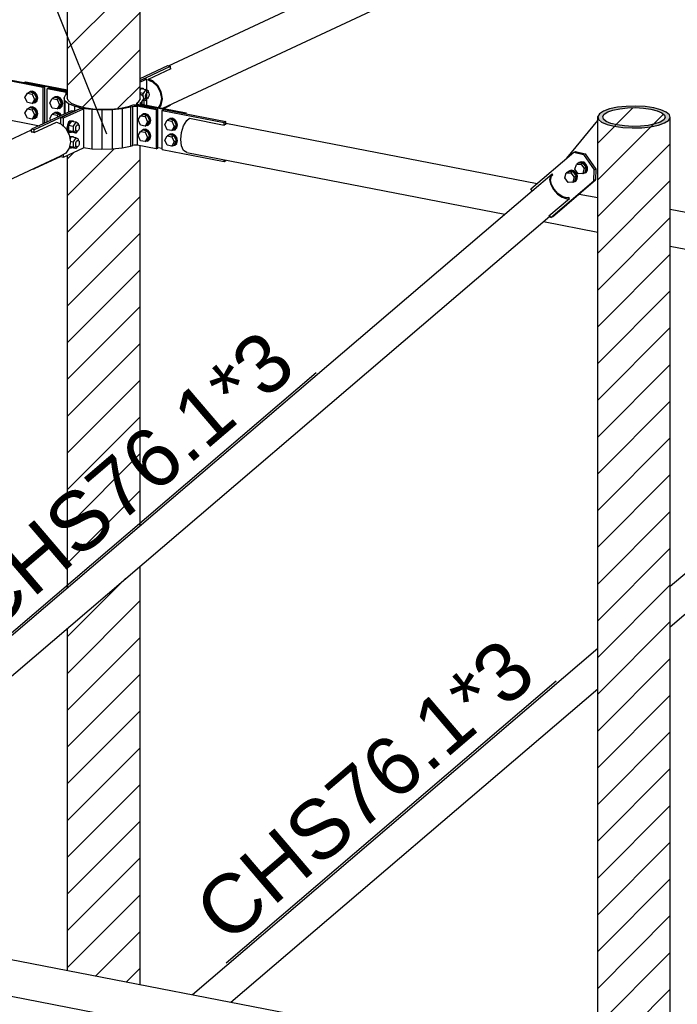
# Model space of a CAD drawing. Header units: millimetres. Extents: x 0 to 142951, y 0 to 27942.
# Tile 12 of 70: x 37636 to 39243, y 4795 to 7201. Entities that reach past the tile are written whole.
import ezdxf

# ---------------------------------------------------------------- set-up
doc = ezdxf.new("R2010")
doc.units = ezdxf.units.MM
doc.styles.add('Arial', font='ARIAL.TTF', dxfattribs={"height": 0.2})

# ---------------------------------------------------------------- blocks, each defined once
blk = doc.blocks.new('Part-65704 - 51816')
at = {"color": 7}
for p, q in [((38914.4, 4562.5), (34798.6, 5358.6)), ((37024.6, 5018.5), (38837.3, 4667.9))]:
    blk.add_line(p, q, dxfattribs=at)
blk = doc.blocks.new('Part-64530 - 51816')
at = {"color": 7}
for p, q in [((38887.5, 6781.6), (38937.5, 6824.4)), ((38933.4, 6820.4), (38931.4, 6810.6)), ((38931.4, 6810.6), (38934, 6798.5)), ((38937.5, 6824.4), (38933.4, 6820.4)), ((38933.8, 6809.4), (38935.6, 6818.5)), ((38936.2, 6798.3), (38933.8, 6809.4)), ((38935.6, 6818.5), (38939.2, 6822)), ((38939.2, 6822), (38937.5, 6824.4)), ((38934, 6798.5), (38940.8, 6786)), ((38942.4, 6786.7), (38936.2, 6798.3)), ((38940.8, 6786), (38950.6, 6774.9)), ((38951.5, 6776.5), (38942.4, 6786.7)), ((37031.4, 5196.7), (38888.4, 6782.7)), ((38887.5, 6781.6), (38888.5, 6782.6)), ((38929.7, 6721.5), (38979.8, 6764.3)), ((38950.6, 6774.9), (38962.1, 6767)), ((38962.1, 6769.2), (38951.5, 6776.5)), ((38972.6, 6765.9), (38962.1, 6769.2)), ((38962.1, 6767), (38973.5, 6763.4)), ((38978.1, 6766.7), (38972.6, 6765.9)), ((38973.5, 6763.4), (38979.8, 6764.3)), ((38979.8, 6764.3), (38978.1, 6766.7)), ((37074.9, 5134.9), (38931.8, 6721)), ((38929.7, 6721.5), (38931.3, 6721.8)), ((37029.3, 5194.6), (37031.4, 5196.7)), ((36979.2, 5151.8), (37029.3, 5194.6)), ((36975.2, 5147.9), (36979.2, 5151.8)), ((36973.2, 5138.1), (36975.2, 5147.9)), ((36975.8, 5126), (36973.2, 5138.1)), ((36982.5, 5113.4), (36975.8, 5126)), ((37021.5, 5091.7), (37071.6, 5134.5)), ((37071.6, 5134.5), (37074.9, 5134.9)), ((36992.4, 5102.4), (36982.5, 5113.4)), ((37003.9, 5094.4), (36992.4, 5102.4)), ((37015.3, 5090.9), (37003.9, 5094.4)), ((37021.5, 5091.7), (37015.3, 5090.9))]:
    blk.add_line(p, q, dxfattribs=at)
blk = doc.blocks.new('Part-65722 - 51816')
at = {"color": 7}
for p, q in [((35986.8, 6147), (37665.2, 6931.7)), ((37671.8, 6925.2), (37726.4, 6950.7)), ((37726.4, 6950.7), (37736.9, 6946.3)), ((37736.9, 6946.3), (37749, 6934.8)), ((37749, 6934.8), (37757.2, 6919.4)), ((37664.2, 6926.6), (37665.2, 6927.1)), ((37664.2, 6926.6), (37668, 6926.8)), ((37668, 6926.8), (37671.8, 6925.2)), ((37757.2, 6919.4), (37760, 6902.7)), ((37757.2, 6887), (37749, 6874.8)), ((37760, 6902.7), (37757.2, 6887)), ((36043.7, 6076.4), (37736.9, 6868)), ((37749, 6874.8), (37736.9, 6868)), ((34754.4, 5570.9), (35916.8, 6114.3)), ((34740.4, 5467.1), (35973.7, 6043.7)), ((34705.5, 5538.4), (34760.1, 5564)), ((34759.2, 5564.4), (34760.1, 5564)), ((34705.5, 5535.6), (34705.5, 5538.4)), ((34716, 5534), (34705.5, 5538.4)), ((34705.5, 5535.6), (34715.1, 5531.6)), ((34728.1, 5522.5), (34716, 5534)), ((34715.1, 5531.6), (34726.4, 5520.8)), ((34726.4, 5520.8), (34733.9, 5506.5)), ((34736.2, 5507.2), (34728.1, 5522.5)), ((34733.9, 5506.5), (34736.6, 5490.9)), ((34736.6, 5490.9), (34733.9, 5476.3)), ((34739.1, 5490.4), (34736.2, 5507.2)), ((34736.2, 5474.7), (34739.1, 5490.4)), ((34729.1, 5469.3), (34729.3, 5469.4)), ((34733.9, 5476.3), (34729.2, 5469.2)), ((34732.2, 5468.7), (34736.2, 5474.7))]:
    blk.add_line(p, q, dxfattribs=at)
blk = doc.blocks.new('Part-65741 - 51816')
at = {"color": 7}
for p, q in [((38036.6, 6941.5), (38044.4, 6954.4)), ((38044.4, 6954.4), (38051.2, 6959.9)), ((38051.2, 6959.9), (38136.1, 6943.5)), ((38031.4, 6925.3), (38036.6, 6941.5)), ((38136.1, 6943.5), (38138.6, 6945.5)), ((38138.6, 6945.5), (38141, 6945.7)), ((38139.9, 6948.1), (38901.1, 6800.8)), ((38139.9, 6946), (38141, 6945.7)), ((38029.6, 6908.3), (38031.4, 6925.3)), ((38031.4, 6892.9), (38029.6, 6908.3)), ((38036.6, 6881.6), (38031.4, 6892.9)), ((38044.4, 6876), (38036.6, 6881.6)), ((38044.4, 6876), (38821.7, 6725.7)), ((39226.4, 6737.9), (39952.6, 6597.4)), ((38916, 6707.5), (39048.8, 6681.8)), ((39226.4, 6647.4), (42160.2, 6079.9))]:
    blk.add_line(p, q, dxfattribs=at)
blk = doc.blocks.new('Part-65745 - 51816')
at = {"color": 7}
for p, q in [((37703.4, 7032.1), (37707.7, 7034.1)), ((37749.6, 7023.1), (37703.4, 7032.1)), ((37703.4, 6950.8), (37703.4, 7032.1)), ((37707.7, 7034.1), (37753, 7025.3)), ((37744.5, 7010.3), (37749, 7017.8)), ((37746.6, 7002.7), (37744.5, 7010.3)), ((37744.5, 7010.3), (37744.5, 6970)), ((37755.2, 6995.5), (37746.6, 7002.7)), ((37746.6, 7002.7), (37746.6, 6971)), ((37749, 7017.8), (37752.5, 7020.1)), ((37749.6, 7018.2), (37749.6, 7023.1)), ((37749.6, 7023.1), (37752.3, 7022.3)), ((37752.3, 7022.3), (37753, 7021.5)), ((37752.5, 7020.1), (37753, 7020.8)), ((37752.5, 7010.2), (37753, 7011)), ((37754.4, 7003.2), (37752.5, 7010.2)), ((37754.4, 7003.2), (37762.3, 6996.6)), ((37769.7, 6989.2), (37755.2, 6995.5)), ((37755.2, 6995.5), (37755.2, 6975)), ((37762.3, 6996.6), (37775.6, 6990.8)), ((37789.1, 6984.2), (37769.7, 6989.2)), ((37769.7, 6989.2), (37769.7, 6977.4)), ((37775.6, 6990.8), (37793.5, 6986.3)), ((37812.1, 6981), (37789.1, 6984.2)), ((37789.1, 6984.2), (37789.1, 6984)), ((37793.5, 6986.3), (37814.6, 6983.3)), ((37837.1, 6979.6), (37812.1, 6981)), ((37812.1, 6981), (37812.1, 6885.6)), ((37814.6, 6983.3), (37837.5, 6982)), ((37862.5, 6980.2), (37837.1, 6979.6)), ((37837.1, 6979.6), (37837.1, 6884.2)), ((37837.5, 6982), (37860.8, 6982.6)), ((37860.8, 6982.6), (37882.7, 6985)), ((37886.4, 6982.8), (37862.5, 6980.2)), ((37862.5, 6980.2), (37862.5, 6884.9)), ((37882.7, 6985), (37901.9, 6989)), ((37907.3, 6987.2), (37886.4, 6982.8)), ((37886.4, 6982.8), (37886.4, 6887.4)), ((37901.9, 6989), (37906.6, 6990.6)), ((37912.8, 6992), (37906.6, 6990.6)), ((37912.7, 6989.1), (37907.3, 6987.2)), ((37907.3, 6987.2), (37907.3, 6891.8)), ((37912.7, 6989.1), (37915.8, 6989.8)), ((37912.7, 6893.7), (37912.7, 6989.1)), ((37920.3, 6992.3), (37912.8, 6992)), ((37915.8, 6989.8), (37919.6, 6989.9)), ((37919.6, 6989.9), (37923.2, 6989.6)), ((37927.5, 6991.6), (37920.3, 6992.3)), ((37969.4, 6980.6), (37923.2, 6989.6)), ((37923.2, 6989.6), (37923.2, 6894.2)), ((37927.5, 6991.6), (37973.7, 6982.6)), ((37973.7, 6982.6), (37969.4, 6980.6)), ((37969.4, 6980.6), (37969.4, 6885.2)), ((37973.7, 6887.3), (37973.7, 6982.6)), ((37792.2, 6888.4), (37812.1, 6885.6)), ((37812.1, 6885.6), (37837.1, 6884.2)), ((37837.1, 6884.2), (37862.5, 6884.9)), ((37862.5, 6884.9), (37886.4, 6887.4)), ((37886.4, 6887.4), (37907.3, 6891.8)), ((37907.3, 6891.8), (37912.7, 6893.7)), ((37915.8, 6894.4), (37912.7, 6893.7)), ((37919.6, 6894.6), (37915.8, 6894.4)), ((37923.2, 6894.2), (37919.6, 6894.6)), ((37969.4, 6885.2), (37923.2, 6894.2)), ((37969.4, 6885.2), (37973.7, 6887.3))]:
    blk.add_line(p, q, dxfattribs=at)
blk = doc.blocks.new('Part-65746 - 51816')
at = {"color": 7}
for p, q in [((37646.8, 7047.3), (37651.1, 7049.3)), ((37651.1, 7049.3), (37753, 7029.6)), ((37753, 7026.8), (37646.8, 7047.3)), ((37927, 7000.7), (37931.1, 7007.6)), ((37930.6, 7020.5), (37937.1, 7015.1)), ((37931.1, 7007.6), (37930.6, 7009.4)), ((37934.6, 6999.9), (37939.2, 7007.5)), ((37937.1, 7015.1), (37939.2, 7007.5)), ((37939.2, 7007.5), (37939.2, 6993.6)), ((37923.8, 6998.7), (37922.3, 6996.5)), ((37922.3, 6992.1), (37922.3, 6996.5)), ((37922.3, 6996.5), (37924.4, 6994.3)), ((37923.8, 6998.7), (37927, 7000.7)), ((37924.4, 6994.3), (37929.7, 6992.6)), ((38039, 6971.5), (37929.7, 6992.6)), ((37929.7, 6992.6), (37929.7, 6991.2)), ((37930.3, 6996.5), (37931.1, 6997.7)), ((37931.4, 6995.4), (37930.3, 6996.5)), ((37931.1, 6997.7), (37934.6, 6999.9)), ((37931.1, 6995.8), (37931.1, 6997.7)), ((37934, 6994.6), (37931.4, 6995.4)), ((37934, 6994.6), (38043.3, 6973.5)), ((37934.6, 6999.9), (37934.6, 6994.5)), ((38043.3, 6973.5), (38039, 6971.5)), ((38043.3, 6970.6), (38043.3, 6973.5)), ((37973.7, 6888.7), (37984.2, 6886.7))]:
    blk.add_line(p, q, dxfattribs=at)
blk = doc.blocks.new('Part-65747 - 51816')
at = {"color": 7}
for p, q in [((39232.7, 7664.5), (40911, 8449.1)), ((40910, 8444.1), (40911, 8444.5)), ((40917.6, 8442.6), (40972.2, 8468.1)), ((40972.2, 8468.1), (40982.8, 8463.7)), ((40982.8, 8463.7), (40994.9, 8452.2)), ((40994.9, 8452.2), (41003, 8436.9)), ((40910, 8444.1), (40913.8, 8444.2)), ((40913.8, 8444.2), (40917.6, 8442.6)), ((41003, 8436.9), (41005.8, 8420.1)), ((41003, 8404.4), (40994.9, 8392.2)), ((41005.8, 8420.1), (41003, 8404.4)), ((39289.6, 7593.8), (40982.8, 8385.4)), ((40994.9, 8392.2), (40982.8, 8385.4)), ((38000.2, 7088.3), (39162.7, 7631.8)), ((37986.2, 6984.5), (39219.6, 7561.1)), ((37951.3, 7055.9), (38006, 7081.4)), ((38005, 7081.8), (38006, 7081.4)), ((37951.3, 7053), (37951.3, 7055.9)), ((37961.9, 7051.5), (37951.3, 7055.9)), ((37951.3, 7053), (37960.9, 7049)), ((37974, 7039.9), (37961.9, 7051.5)), ((37960.9, 7049), (37972.2, 7038.3)), ((37972.2, 7038.3), (37979.8, 7024)), ((37982.1, 7024.6), (37974, 7039.9)), ((37979.8, 7024), (37982.4, 7008.3)), ((37982.4, 7008.3), (37979.8, 6993.7)), ((37984.9, 7007.8), (37982.1, 7024.6)), ((37982.1, 6992.2), (37984.9, 7007.8)), ((37975, 6986.7), (37975.2, 6986.8)), ((37979.8, 6993.7), (37975.1, 6986.7)), ((37978.1, 6986.1), (37982.1, 6992.2))]:
    blk.add_line(p, q, dxfattribs=at)
blk = doc.blocks.new('Part-65748 - 51816')
at = {"color": 7}
for p, q in [((39891.6, 6384.4), (39941.6, 6427.2)), ((39941.6, 6427.2), (39937.5, 6423.2)), ((39939.7, 6421.2), (39943.3, 6424.7)), ((39943.3, 6424.7), (39941.6, 6427.2)), ((39937.5, 6423.2), (39935.6, 6413.4)), ((39935.6, 6413.4), (39938.1, 6401.3)), ((39937.9, 6412.2), (39939.7, 6421.2)), ((39940.3, 6401.1), (39937.9, 6412.2)), ((39938.1, 6401.3), (39944.9, 6388.8)), ((39946.5, 6389.5), (39940.3, 6401.1)), ((39226.4, 5816.5), (39892.5, 6385.5)), ((39891.6, 6384.4), (39892.6, 6385.4)), ((39944.9, 6388.8), (39954.8, 6377.7)), ((39955.6, 6379.3), (39946.5, 6389.5)), ((39954.8, 6377.7), (39966.3, 6369.8)), ((39966.2, 6372), (39955.6, 6379.3)), ((39933.9, 6324.3), (39983.9, 6367.1)), ((39976.7, 6368.7), (39966.2, 6372)), ((39966.3, 6369.8), (39977.7, 6366.2)), ((39982.2, 6369.5), (39976.7, 6368.7)), ((39977.7, 6366.2), (39983.9, 6367.1)), ((39983.9, 6367.1), (39982.2, 6369.5)), ((39226.4, 5717.7), (39936, 6323.8)), ((39933.9, 6324.3), (39935.4, 6324.5)), ((38058.1, 4818.6), (39048.8, 5664.8)), ((38152.4, 4800.4), (39048.8, 5566)), ((37977.3, 4740.8), (37977.9, 4743.7)), ((37979.9, 4728.8), (37977.3, 4740.8)), ((37986.6, 4716.2), (37979.9, 4728.8)), ((37996.5, 4705.1), (37986.6, 4716.2)), ((38025.7, 4694.5), (38063.8, 4727)), ((38008, 4697.2), (37996.5, 4705.1)), ((38019.4, 4693.6), (38008, 4697.2)), ((38025.7, 4694.5), (38019.4, 4693.6))]:
    blk.add_line(p, q, dxfattribs=at)
blk = doc.blocks.new('Part-65757 - 51816')
at = {"color": 7}
for p, q in [((37984.2, 6979.2), (37988.5, 6981.2)), ((37984.2, 6883.8), (37984.2, 6979.2)), ((37984.2, 6979.2), (38135.6, 6949.9)), ((37988.5, 6981.2), (38139.9, 6951.9)), ((38139.9, 6951.9), (38135.6, 6949.9)), ((38135.6, 6943.6), (38135.6, 6949.9)), ((38139.9, 6945.6), (38139.9, 6951.9)), ((37984.2, 6883.8), (38135.6, 6854.5)), ((38135.6, 6854.5), (38135.6, 6858.4)), ((38139.9, 6856.6), (38139.9, 6857.6)), ((38135.6, 6854.5), (38139.9, 6856.6))]:
    blk.add_line(p, q, dxfattribs=at)
blk = doc.blocks.new('Bolt-65766 - 51816')
at = {"color": 7}
for p, q in [((37709.9, 6997.5), (37715.8, 7007.9)), ((37721.2, 7010.4), (37715.8, 7007.9)), ((37715.8, 7007.9), (37727.4, 7005.6)), ((37718, 7008.9), (37720.7, 7011.4)), ((37720.7, 7011.4), (37722.3, 7012.2)), ((37720.7, 7011.4), (37727, 7012.1)), ((37732.8, 7008.1), (37721.2, 7010.4)), ((37728.6, 7012.9), (37722.3, 7012.2)), ((37727, 7012.1), (37733.3, 7009)), ((37732.8, 7008.1), (37727.4, 7005.6)), ((37727.4, 7005.6), (37733.3, 6993)), ((37734.9, 7009.7), (37728.6, 7012.9)), ((37738.7, 6995.6), (37732.8, 7008.1)), ((37733.3, 7009), (37737.9, 7002.9)), ((37739.6, 7003.6), (37734.9, 7009.7)), ((37737.9, 7002.9), (37739.6, 6995.4)), ((37741.3, 6996.1), (37739.6, 7003.6)), ((37715.8, 6985), (37709.9, 6997.5)), ((37727.4, 6982.7), (37715.8, 6985)), ((37733.3, 6993), (37727.4, 6982.7)), ((37727.4, 6982.7), (37732.8, 6985.2)), ((37733.3, 6984.2), (37729.8, 6983.8)), ((37732.8, 6985.2), (37738.7, 6995.6)), ((37738.7, 6995.6), (37733.3, 6993)), ((37737.9, 6988.6), (37733.3, 6984.2)), ((37733.3, 6984.2), (37734.9, 6985)), ((37734.9, 6985), (37739.6, 6989.3)), ((37739.6, 6995.4), (37737.9, 6988.6)), ((37739.6, 6989.3), (37741.3, 6996.1)), ((37709.9, 6959.4), (37715.8, 6969.7)), ((37712, 6954.9), (37709.9, 6959.4)), ((37721.2, 6972.2), (37715.8, 6969.7)), ((37715.8, 6969.7), (37727.4, 6967.5)), ((37718, 6970.8), (37720.7, 6973.3)), ((37720.7, 6973.3), (37727, 6974)), ((37720.7, 6973.3), (37722.3, 6974)), ((37732.8, 6970), (37721.2, 6972.2)), ((37728.6, 6974.7), (37722.3, 6974)), ((37727, 6974), (37733.3, 6970.8)), ((37732.8, 6970), (37727.4, 6967.5)), ((37727.4, 6967.5), (37729.5, 6963)), ((37734.9, 6971.6), (37728.6, 6974.7)), ((37734.9, 6965.6), (37732.8, 6970)), ((37733.3, 6970.8), (37736.7, 6966.4)), ((37738.3, 6967.1), (37734.9, 6971.6))]:
    blk.add_line(p, q, dxfattribs=at)
blk = doc.blocks.new('Bolt-65767 - 51816')
at = {"color": 7}
for p, q in [((37925.5, 6955.9), (37931.3, 6966.2)), ((37931.3, 6943.3), (37925.5, 6955.9)), ((37936.7, 6968.7), (37931.3, 6966.2)), ((37931.3, 6966.2), (37943, 6963.9)), ((37933.6, 6967.2), (37936.2, 6969.7)), ((37936.2, 6969.7), (37937.9, 6970.5)), ((37936.2, 6969.7), (37942.5, 6970.4)), ((37948.4, 6966.4), (37936.7, 6968.7)), ((37944.2, 6971.2), (37937.9, 6970.5)), ((37942.5, 6970.4), (37948.9, 6967.3)), ((37948.4, 6966.4), (37943, 6963.9)), ((37943, 6963.9), (37948.8, 6951.3)), ((37950.5, 6968.1), (37944.2, 6971.2)), ((37954.2, 6953.9), (37948.4, 6966.4)), ((37948.4, 6943.6), (37954.2, 6953.9)), ((37954.2, 6953.9), (37948.8, 6951.3)), ((37948.9, 6967.3), (37953.5, 6961.2)), ((37955.1, 6961.9), (37950.5, 6968.1)), ((37953.5, 6961.2), (37955.2, 6953.7)), ((37955.2, 6953.7), (37953.5, 6946.9)), ((37956.8, 6954.4), (37955.1, 6961.9)), ((37955.1, 6947.6), (37956.8, 6954.4)), ((37943, 6941), (37931.3, 6943.3)), ((37936.7, 6930.6), (37931.3, 6928)), ((37933.6, 6929.1), (37936.2, 6931.6)), ((37936.2, 6931.6), (37942.5, 6932.3)), ((37936.2, 6931.6), (37937.9, 6932.3)), ((37948.4, 6928.3), (37936.7, 6930.6)), ((37944.2, 6933), (37937.9, 6932.3)), ((37942.5, 6932.3), (37948.9, 6929.1)), ((37948.8, 6951.3), (37943, 6941)), ((37943, 6941), (37948.4, 6943.6)), ((37950.5, 6929.9), (37944.2, 6933)), ((37948.9, 6942.5), (37945.3, 6942.1)), ((37953.5, 6946.9), (37948.9, 6942.5)), ((37948.9, 6942.5), (37950.5, 6943.3)), ((37948.9, 6929.1), (37953.5, 6923)), ((37950.5, 6943.3), (37955.1, 6947.6)), ((37955.1, 6923.8), (37950.5, 6929.9)), ((37925.5, 6917.7), (37931.3, 6928)), ((37931.3, 6905.1), (37925.5, 6917.7)), ((37931.3, 6928), (37943, 6925.8)), ((37943, 6902.9), (37931.3, 6905.1)), ((37948.4, 6928.3), (37943, 6925.8)), ((37943, 6925.8), (37948.8, 6913.2)), ((37948.8, 6913.2), (37943, 6902.9)), ((37943, 6902.9), (37948.4, 6905.4)), ((37954.2, 6915.7), (37948.4, 6928.3)), ((37948.4, 6905.4), (37954.2, 6915.7)), ((37954.2, 6915.7), (37948.8, 6913.2)), ((37953.5, 6908.7), (37948.9, 6904.4)), ((37948.9, 6904.4), (37950.5, 6905.1)), ((37950.5, 6905.1), (37955.1, 6909.5)), ((37953.5, 6923), (37955.2, 6915.5)), ((37955.2, 6915.5), (37953.5, 6908.7)), ((37956.8, 6916.3), (37955.1, 6923.8)), ((37955.1, 6909.5), (37956.8, 6916.3)), ((37948.9, 6904.4), (37945.3, 6904))]:
    blk.add_line(p, q, dxfattribs=at)
blk = doc.blocks.new('Bolt-65768 - 51816')
at = {"color": 7}
for p, q in [((37990.7, 6944.7), (37996.6, 6955)), ((38002, 6957.5), (37996.6, 6955)), ((37996.6, 6955), (38008.2, 6952.7)), ((37998.8, 6956), (38001.5, 6958.5)), ((38001.5, 6958.5), (38003.1, 6959.3)), ((38001.5, 6958.5), (38007.8, 6959.2)), ((38013.6, 6955.3), (38002, 6957.5)), ((38009.4, 6960), (38003.1, 6959.3)), ((38007.8, 6959.2), (38014.1, 6956.1)), ((38013.6, 6955.3), (38008.2, 6952.7)), ((38015.7, 6956.9), (38009.4, 6960)), ((38019.4, 6942.7), (38013.6, 6955.3)), ((38014.1, 6956.1), (38018.7, 6950)), ((38020.3, 6950.7), (38015.7, 6956.9)), ((37996.6, 6932.1), (37990.7, 6944.7)), ((38008.2, 6929.8), (37996.6, 6932.1)), ((38008.2, 6952.7), (38014, 6940.2)), ((38014, 6940.2), (38008.2, 6929.8)), ((38008.2, 6929.8), (38013.6, 6932.4)), ((38014.1, 6931.3), (38010.6, 6930.9)), ((38013.6, 6932.4), (38019.4, 6942.7)), ((38019.4, 6942.7), (38014, 6940.2)), ((38018.7, 6935.7), (38014.1, 6931.3)), ((38014.1, 6931.3), (38015.7, 6932.1)), ((38015.7, 6932.1), (38020.3, 6936.4)), ((38018.7, 6950), (38020.4, 6942.5)), ((38020.4, 6942.5), (38018.7, 6935.7)), ((38022, 6943.3), (38020.3, 6950.7)), ((38020.3, 6936.4), (38022, 6943.3)), ((37990.7, 6906.5), (37996.6, 6916.8)), ((37996.6, 6893.9), (37990.7, 6906.5)), ((38002, 6919.4), (37996.6, 6916.8)), ((37996.6, 6916.8), (38008.2, 6914.6)), ((37998.8, 6917.9), (38001.5, 6920.4)), ((38001.5, 6920.4), (38003.1, 6921.2)), ((38001.5, 6920.4), (38007.8, 6921.1)), ((38013.6, 6917.1), (38002, 6919.4)), ((38009.4, 6921.9), (38003.1, 6921.2)), ((38007.8, 6921.1), (38014.1, 6918)), ((38013.6, 6917.1), (38008.2, 6914.6)), ((38008.2, 6914.6), (38014, 6902)), ((38015.7, 6918.7), (38009.4, 6921.9)), ((38019.4, 6904.5), (38013.6, 6917.1)), ((38014.1, 6918), (38018.7, 6911.8)), ((38020.3, 6912.6), (38015.7, 6918.7)), ((38018.7, 6911.8), (38020.4, 6904.3)), ((38022, 6905.1), (38020.3, 6912.6)), ((38020.3, 6898.3), (38022, 6905.1)), ((38008.2, 6891.7), (37996.6, 6893.9)), ((38014, 6902), (38008.2, 6891.7)), ((38008.2, 6891.7), (38013.6, 6894.2)), ((38014.1, 6893.2), (38010.6, 6892.8)), ((38013.6, 6894.2), (38019.4, 6904.5)), ((38019.4, 6904.5), (38014, 6902)), ((38018.7, 6897.5), (38014.1, 6893.2)), ((38014.1, 6893.2), (38015.7, 6893.9)), ((38015.7, 6893.9), (38020.3, 6898.3)), ((38020.4, 6904.3), (38018.7, 6897.5))]:
    blk.add_line(p, q, dxfattribs=at)
blk = doc.blocks.new('Part-65783 - 51816')
at = {"color": 7}
for p, q in [((37930.6, 7052.6), (37940.1, 7057)), ((37946.8, 7055.7), (37930.6, 7048.2)), ((37940.1, 7057), (37946.8, 7055.7)), ((37946.8, 6992.1), (37946.8, 7055.7))]:
    blk.add_line(p, q, dxfattribs=at)
blk = doc.blocks.new('Part-65784 - 51816')
at = {"color": 7}
for p, q in [((37930.6, 7057.1), (37998.3, 7088.7)), ((37930.6, 7052.6), (38005, 7087.4)), ((37998.3, 7088.7), (38005, 7087.4)), ((38005, 7081), (38005, 7087.4)), ((37988.2, 6984.1), (38005, 6992)), ((38005, 6992), (38005, 6993.3))]:
    blk.add_line(p, q, dxfattribs=at)
blk = doc.blocks.new('Bolt-65785 - 51816')
at = {"color": 7}
for p, q in [((37930.6, 7033.9), (37934.7, 7033.8)), ((37930.6, 7031), (37933.1, 7033.4)), ((37930.6, 7028.5), (37933.1, 7032.3)), ((37933.1, 7033.4), (37937.2, 7033.3)), ((37933.1, 7032.3), (37944.1, 7030.2)), ((37934.7, 7033.8), (37937.2, 7033.3)), ((37937.2, 7033.3), (37938.9, 7031.2)), ((37944.1, 7030.2), (37937.6, 7020.5)), ((37950.6, 7026.6), (37944.1, 7030.2)), ((37950.6, 7023.6), (37950.6, 7026.6)), ((37937.6, 7020.5), (37930.6, 7021.9)), ((37937.6, 7013.3), (37937.6, 7020.5)), ((37939.2, 7006.4), (37944.1, 7003.7)), ((37944.1, 7003.7), (37939.2, 7004.7)), ((37941.9, 7009.3), (37946.1, 7008.5)), ((37943.9, 7014.1), (37944.5, 7018.2)), ((37944.5, 7010.6), (37943.9, 7014.1)), ((37944.1, 7003.7), (37947.3, 7008.5)), ((37944.5, 7018.2), (37946.1, 7021.7)), ((37946.1, 7008.5), (37944.5, 7010.6)), ((37946.1, 7021.7), (37948.3, 7023.8)), ((37948.3, 7008.5), (37946.1, 7008.5)), ((37946.2, 7024.6), (37950.4, 7023.7)), ((37948.3, 7023.8), (37950.4, 7023.7)), ((37950.4, 7010.5), (37948.3, 7008.5)), ((37950.4, 7023.7), (37952, 7021.7)), ((37952, 7014.1), (37950.4, 7010.5)), ((37952, 7021.7), (37952.6, 7018.2)), ((37952.6, 7018.2), (37952, 7014.1))]:
    blk.add_line(p, q, dxfattribs=at)
blk = doc.blocks.new('Part-65789 - 51816')
at = {"color": 7}
for p, q in [((37736.8, 6962), (37785.4, 6984.7)), ((37743.5, 6960.7), (37792.2, 6983.4)), ((37785.4, 6984.7), (37792.2, 6983.4)), ((37792.2, 6983.4), (37792.2, 6888.1)), ((37736.8, 6946.4), (37736.8, 6962)), ((37736.8, 6962), (37743.5, 6960.7)), ((37743.5, 6940), (37743.5, 6960.7)), ((37743.5, 6865.3), (37792.2, 6888.1)), ((37736.8, 6866.6), (37736.8, 6867.9)), ((37736.8, 6866.6), (37743.5, 6865.3)), ((37743.5, 6865.3), (37743.5, 6871.7))]:
    blk.add_line(p, q, dxfattribs=at)
blk = doc.blocks.new('Part-65790 - 51816')
at = {"color": 7}
for p, q in [((37762.5, 6978.5), (37665.2, 6933)), ((37769.3, 6977.2), (37671.9, 6931.7)), ((37769.3, 6977.2), (37762.5, 6978.5)), ((37671.9, 6931.7), (37665.2, 6933)), ((37665.2, 6926.7), (37665.2, 6933)), ((37671.9, 6925.2), (37671.9, 6931.7)), ((37736.8, 6866.6), (37671.9, 6836.3)), ((37669.9, 6836.7), (37671.9, 6836.3)), ((37671.9, 6836.3), (37671.9, 6837.6))]:
    blk.add_line(p, q, dxfattribs=at)
blk = doc.blocks.new('Bolt-65791 - 51816')
at = {"color": 7}
for p, q in [((37759.8, 6954), (37755.7, 6950.2)), ((37758.2, 6949.7), (37762.3, 6953.5)), ((37759.8, 6954), (37763.8, 6954)), ((37762.3, 6953.5), (37766.3, 6953.5)), ((37763.8, 6954), (37766.3, 6953.5)), ((37766.3, 6953.5), (37768, 6951.3)), ((37752.7, 6943.5), (37751.6, 6935.9)), ((37751.6, 6935.9), (37752.7, 6929.2)), ((37755.7, 6950.2), (37752.7, 6943.5)), ((37752.7, 6929.2), (37755.7, 6925.4)), ((37754.2, 6935.4), (37755.2, 6943.1)), ((37755.2, 6928.7), (37754.2, 6935.4)), ((37755.2, 6943.1), (37758.2, 6949.7)), ((37762.3, 6952.4), (37755.8, 6942.8)), ((37755.8, 6942.8), (37766.7, 6940.6)), ((37755.8, 6942.8), (37755.8, 6929.5)), ((37766.7, 6927.4), (37755.8, 6929.5)), ((37755.8, 6929.5), (37762.3, 6926)), ((37773.2, 6950.3), (37762.3, 6952.4)), ((37773.2, 6950.3), (37766.7, 6940.6)), ((37766.7, 6940.6), (37766.7, 6927.4)), ((37771, 6929.5), (37775.3, 6928.6)), ((37773.1, 6934.2), (37773.7, 6938.3)), ((37773.7, 6930.7), (37773.1, 6934.2)), ((37779.7, 6946.7), (37773.2, 6950.3)), ((37773.7, 6938.3), (37775.3, 6941.9)), ((37775.3, 6928.6), (37773.7, 6930.7)), ((37775.3, 6941.9), (37777.4, 6943.9)), ((37775.4, 6944.7), (37779.6, 6943.9)), ((37777.4, 6943.9), (37779.6, 6943.9)), ((37779.6, 6930.7), (37777.4, 6928.6)), ((37779.6, 6943.9), (37781.2, 6941.8)), ((37781.2, 6934.2), (37779.6, 6930.7)), ((37779.7, 6943.7), (37779.7, 6946.7)), ((37781.2, 6941.8), (37781.7, 6938.3)), ((37781.7, 6938.3), (37781.2, 6934.2)), ((37758.2, 6924.9), (37755.2, 6928.7)), ((37755.7, 6925.4), (37758.2, 6924.9)), ((37758, 6914.2), (37759.8, 6915.8)), ((37762.3, 6924.9), (37758.2, 6924.9)), ((37758.5, 6911.8), (37762.3, 6915.3)), ((37762.3, 6914.3), (37758.9, 6909.2)), ((37759.8, 6915.8), (37763.8, 6915.8)), ((37773.2, 6923.9), (37762.3, 6926)), ((37763.2, 6925.8), (37762.3, 6924.9)), ((37762.3, 6915.3), (37766.3, 6915.3)), ((37773.2, 6912.1), (37762.3, 6914.3)), ((37763.8, 6915.8), (37766.3, 6915.3)), ((37766.3, 6915.3), (37768, 6913.1)), ((37773.2, 6923.9), (37766.7, 6927.4)), ((37773.2, 6912.1), (37766.7, 6902.5)), ((37776.4, 6928.6), (37773.2, 6923.9)), ((37779.7, 6908.6), (37773.2, 6912.1)), ((37777.4, 6928.6), (37775.3, 6928.6)), ((37775.3, 6903.7), (37777.4, 6905.7)), ((37775.4, 6906.5), (37779.6, 6905.7)), ((37777.4, 6905.7), (37779.6, 6905.7)), ((37779.6, 6905.7), (37781.2, 6903.7)), ((37779.7, 6905.6), (37779.7, 6908.6)), ((37757.1, 6887), (37758.2, 6886.8)), ((37758.2, 6886.8), (37757.3, 6887.9)), ((37757.8, 6890.3), (37762.3, 6887.8)), ((37766.7, 6889.3), (37757.9, 6891)), ((37762.3, 6886.7), (37758.2, 6886.8)), ((37759.8, 6903.8), (37766.7, 6902.5)), ((37773.2, 6885.7), (37762.3, 6887.8)), ((37763.2, 6887.6), (37762.3, 6886.7)), ((37766.7, 6902.5), (37766.7, 6889.3)), ((37773.2, 6885.7), (37766.7, 6889.3)), ((37771, 6891.3), (37775.3, 6890.5)), ((37773.1, 6896.1), (37773.7, 6900.2)), ((37773.7, 6892.5), (37773.1, 6896.1)), ((37776.4, 6890.5), (37773.2, 6885.7)), ((37773.7, 6900.2), (37775.3, 6903.7)), ((37775.3, 6890.5), (37773.7, 6892.5)), ((37777.4, 6890.5), (37775.3, 6890.5)), ((37779.6, 6892.5), (37777.4, 6890.5)), ((37781.2, 6896), (37779.6, 6892.5)), ((37781.2, 6903.7), (37781.7, 6900.1)), ((37781.7, 6900.1), (37781.2, 6896))]:
    blk.add_line(p, q, dxfattribs=at)
blk = doc.blocks.new('Part-65793 - 51816')
at = {"color": 7}
for p, q in [((37541.6, 7064.8), (37545.9, 7066.8)), ((37693, 7035.5), (37541.6, 7064.8)), ((37541.6, 7058.5), (37541.6, 7064.8)), ((37545.9, 7066.8), (37697.3, 7037.5)), ((37697.3, 7037.5), (37693, 7035.5)), ((37693, 7035.5), (37693, 6945.9)), ((37697.3, 6948), (37697.3, 7037.5)), ((37541.6, 6969.4), (37541.6, 6973.3)), ((37541.6, 6969.4), (37684.2, 6941.8))]:
    blk.add_line(p, q, dxfattribs=at)
blk = doc.blocks.new('Bolt-65795 - 51816')
at = {"color": 7}
for p, q in [((37659.8, 7024.6), (37661.4, 7025.4)), ((37659.8, 7024.6), (37666.1, 7025.3)), ((37667.7, 7026.1), (37661.4, 7025.4)), ((37666.1, 7025.3), (37672.4, 7022.2)), ((37674, 7023), (37667.7, 7026.1)), ((37649, 7010.8), (37654.9, 7021.1)), ((37654.9, 6998.2), (37649, 7010.8)), ((37660.3, 7023.6), (37654.9, 7021.1)), ((37654.9, 7021.1), (37666.5, 7018.8)), ((37657.1, 7022.1), (37659.8, 7024.6)), ((37671.9, 7021.3), (37660.3, 7023.6)), ((37671.9, 7021.3), (37666.5, 7018.8)), ((37666.5, 7018.8), (37672.3, 7006.2)), ((37672.3, 7006.2), (37666.5, 6995.9)), ((37677.8, 7008.8), (37671.9, 7021.3)), ((37671.9, 6998.5), (37677.8, 7008.8)), ((37677.8, 7008.8), (37672.3, 7006.2)), ((37672.4, 7022.2), (37677, 7016.1)), ((37677, 7001.8), (37672.4, 6997.4)), ((37678.6, 7016.8), (37674, 7023)), ((37674, 6998.2), (37678.6, 7002.5)), ((37677, 7016.1), (37678.7, 7008.6)), ((37678.7, 7008.6), (37677, 7001.8)), ((37680.3, 7009.3), (37678.6, 7016.8)), ((37678.6, 7002.5), (37680.3, 7009.3)), ((37649, 6972.6), (37654.9, 6982.9)), ((37666.5, 6995.9), (37654.9, 6998.2)), ((37660.3, 6985.5), (37654.9, 6982.9)), ((37654.9, 6982.9), (37666.5, 6980.7)), ((37657.1, 6984), (37659.8, 6986.5)), ((37659.8, 6986.5), (37666.1, 6987.2)), ((37659.8, 6986.5), (37661.4, 6987.2)), ((37671.9, 6983.2), (37660.3, 6985.5)), ((37667.7, 6987.9), (37661.4, 6987.2)), ((37666.1, 6987.2), (37672.4, 6984)), ((37666.5, 6995.9), (37671.9, 6998.5)), ((37671.9, 6983.2), (37666.5, 6980.7)), ((37666.5, 6980.7), (37672.3, 6968.1)), ((37674, 6984.8), (37667.7, 6987.9)), ((37672.4, 6997.4), (37668.9, 6997)), ((37677.8, 6970.6), (37671.9, 6983.2)), ((37672.4, 6997.4), (37674, 6998.2)), ((37672.4, 6984), (37677, 6977.9)), ((37678.6, 6978.7), (37674, 6984.8)), ((37677, 6977.9), (37678.7, 6970.4)), ((37680.3, 6971.2), (37678.6, 6978.7)), ((37654.9, 6960), (37649, 6972.6)), ((37666.5, 6957.8), (37654.9, 6960)), ((37672.3, 6968.1), (37666.5, 6957.8)), ((37666.5, 6957.8), (37671.9, 6960.3)), ((37672.4, 6959.3), (37668.9, 6958.9)), ((37671.9, 6960.3), (37677.8, 6970.6)), ((37677.8, 6970.6), (37672.3, 6968.1)), ((37677, 6963.6), (37672.4, 6959.3)), ((37672.4, 6959.3), (37674, 6960)), ((37674, 6960), (37678.6, 6964.4)), ((37678.7, 6970.4), (37677, 6963.6)), ((37678.6, 6964.4), (37680.3, 6971.2))]:
    blk.add_line(p, q, dxfattribs=at)
blk = doc.blocks.new('Bolt-79885 - 51816')
at = {"color": 7}
for p, q in [((38984.2, 6832.8), (38978.4, 6830.5)), ((38990.7, 6831.3), (38984.2, 6832.8)), ((38993.3, 6835.4), (38996.8, 6847.4)), ((39001.2, 6824.2), (38993.3, 6835.4)), ((39002.2, 6849.9), (38996.8, 6847.4)), ((38996.8, 6847.4), (39008.1, 6848.1)), ((39000.4, 6849.1), (39001.5, 6850.8)), ((39001.5, 6850.8), (39007.3, 6853.2)), ((39001.5, 6850.8), (39003.1, 6851.6)), ((39013.5, 6850.6), (39002.2, 6849.9)), ((39008.9, 6853.9), (39003.1, 6851.6)), ((39007.3, 6853.2), (39013.8, 6851.6)), ((39013.5, 6850.6), (39008.1, 6848.1)), ((39008.1, 6848.1), (39016, 6836.9)), ((39015.4, 6852.4), (39008.9, 6853.9)), ((39016, 6836.9), (39012.6, 6824.9)), ((39021.4, 6839.4), (39013.5, 6850.6)), ((39013.8, 6851.6), (39019.3, 6846.6)), ((39021, 6847.4), (39015.4, 6852.4)), ((39021.4, 6839.4), (39016, 6836.9)), ((39018, 6827.4), (39021.4, 6839.4)), ((39019.3, 6846.6), (39022.4, 6839.5)), ((39020.3, 6827.3), (39023.7, 6832.9)), ((39024, 6840.2), (39021, 6847.4)), ((39022.4, 6839.5), (39022.1, 6832.1)), ((39023.7, 6832.9), (39024, 6840.2)), ((38968.6, 6814.3), (38972, 6826.3)), ((38976.5, 6803.1), (38968.6, 6814.3)), ((38977.4, 6828.8), (38972, 6826.3)), ((38972, 6826.3), (38983.4, 6827)), ((38975.7, 6828), (38976.8, 6829.7)), ((38976.8, 6829.7), (38982.6, 6832.1)), ((38976.8, 6829.7), (38978.4, 6830.5)), ((38988.8, 6829.5), (38977.4, 6828.8)), ((38982.6, 6832.1), (38989.1, 6830.5)), ((38988.8, 6829.5), (38983.4, 6827)), ((38983.4, 6827), (38991.3, 6815.8)), ((38991.3, 6815.8), (38987.9, 6803.8)), ((38996.7, 6818.3), (38988.8, 6829.5)), ((38989.1, 6830.5), (38994.6, 6825.5)), ((38996.2, 6826.2), (38990.7, 6831.3)), ((38996.7, 6818.3), (38991.3, 6815.8)), ((38993.3, 6806.3), (38996.7, 6818.3)), ((38997.4, 6811), (38993.9, 6805.4)), ((38994.6, 6825.5), (38997.7, 6818.3)), ((38995.5, 6806.2), (38999, 6811.8)), ((38999.3, 6819.1), (38996.2, 6826.2)), ((38997.7, 6818.3), (38997.4, 6811)), ((38999, 6811.8), (38999.3, 6819.1)), ((39012.6, 6824.9), (39001.2, 6824.2)), ((39012.8, 6824.2), (39010.4, 6824.8)), ((39018, 6827.4), (39012.6, 6824.9)), ((39018.6, 6826.5), (39012.8, 6824.2)), ((39022.1, 6832.1), (39018.6, 6826.5)), ((39018.6, 6826.5), (39020.3, 6827.3)), ((38987.9, 6803.8), (38976.5, 6803.1)), ((38988.1, 6803.1), (38985.7, 6803.7)), ((38993.3, 6806.3), (38987.9, 6803.8)), ((38993.9, 6805.4), (38988.1, 6803.1)), ((38993.9, 6805.4), (38995.5, 6806.2))]:
    blk.add_line(p, q, dxfattribs=at)
blk = doc.blocks.new('Part-79884 - 51816')
at = {"color": 7}
for p, q in [((38973.7, 6862.8), (39048.8, 6954.7)), ((39003.3, 6774.8), (39048.8, 6766))]:
    blk.add_line(p, q, dxfattribs=at)
blk = doc.blocks.new('Part-80261 - 51816')
at = {"color": 7}
for p, q in [((38885.2, 6787.2), (38990.2, 6876.9)), ((38990.2, 6876.9), (38994.6, 6879)), ((38990.2, 6876.9), (39014, 6871.3)), ((38994.6, 6879), (39018.3, 6873.3)), ((39018.3, 6873.3), (39014, 6871.3)), ((39014, 6871.3), (39040.3, 6834)), ((39018.3, 6873.3), (39044.6, 6836)), ((39039.3, 6807.2), (39040.3, 6834)), ((39040.3, 6834), (39044.6, 6836)), ((39044.6, 6836), (39043.6, 6809.2)), ((38938.6, 6719.5), (39043.6, 6809.2)), ((39043.6, 6809.2), (39039.3, 6807.2)), ((38888.5, 6782.6), (38885.2, 6787.2)), ((38934.3, 6717.5), (39039.3, 6807.2)), ((38934.3, 6717.5), (38930.8, 6722.5)), ((38938.6, 6719.5), (38934.3, 6717.5))]:
    blk.add_line(p, q, dxfattribs=at)
blk = doc.blocks.new('Mark-67755 - 51816')
at = {"color": 136}
blk.add_line((38141.1, 4896.1), (38947.7, 5585.1), dxfattribs=at)
at = {"color": 30, "style": 'Arial'}
blk.add_text('CHS76.1*3', height=143.26, rotation=40.5024, dxfattribs=at).set_placement((38144.4, 4938.4))
blk = doc.blocks.new('Mark-66902 - 51816')
at = {"color": 136}
blk.add_line((37554, 5649.5), (38360.6, 6338.5), dxfattribs=at)
at = {"color": 30, "style": 'Arial'}
blk.add_text('CHS76.1*3', height=143.26, rotation=40.5024, dxfattribs=at).set_placement((37557.3, 5691.8))
blk = doc.blocks.new('Mark-67752 - 51816')
at = {"color": 136}
for p in [(36868.8, 7301.8), (37849.4, 6921.5)]:
    blk.add_line(p, (37696.4, 7301.8), dxfattribs=at)
at = {"color": 30, "style": 'Arial'}
blk.add_text('BL8*100', height=143.26, dxfattribs=at).set_placement((36898.8, 7331.8))

msp = doc.modelspace()

# ---------------------------------------------------------------- hatches: boundary and pattern name
h = msp.add_hatch()
h.set_pattern_fill('ANSI31', color=96, scale=20, style=0)
h.paths.add_polyline_path([(37837.5, 6982), (37843.5, 6982.2), (37860.7, 6982.6), (37860.8, 6982.6), (37882.5, 6984.9), (37882.7, 6985), (37901.6, 6988.9), (37901.9, 6989), (37906.6, 6990.6), (37912.8, 6992), (37916.5, 6992.2), (37918.1, 6992.2), (37920.3, 6992.3), (37922.3, 6992.1), (37922.3, 6996.5), (37923.8, 6998.7), (37926.5, 7000.4), (37927, 7000.7), (37930.6, 7006.8), (37930.6, 9127.5), (37926.5, 9128.3), (37918.1, 9130), (37916.5, 9130.3), (37914.4, 9130.7), (37914.4, 9324.3), (37916.6, 9325.3), (37917.6, 9325.8), (37918.7, 9326.3), (37926.5, 9324.8), (37927.2, 9324.7), (37930.6, 9319.1), (37930.6, 9357.5), (37926.5, 9350.7), (37918.1, 9345.4), (37918.1, 9357.7), (37916.5, 9363.7), (37909.7, 9369.3), (37898.4, 9374.3), (37883.1, 9378.2), (37865.1, 9380.7), (37845.5, 9381.8), (37825.6, 9381.3), (37806.8, 9379.3), (37790.4, 9375.8), (37777.6, 9371.3), (37769, 9365.8), (37765.5, 9359.9), (37765.5, 9345.4), (37762.8, 9346.6), (37754.9, 9353.2), (37753, 9360.1), (37753, 7008.4), (37754.4, 7003.2), (37754.9, 7002.8), (37762.3, 6996.6), (37762.8, 6996.4), (37769, 6993.7), (37775.6, 6990.8), (37777.6, 6990.3), (37790.4, 6987), (37793.4, 6986.3), (37806.8, 6984.4), (37814.6, 6983.3), (37824.3, 6982.7)])
h = msp.add_hatch(color=6)
h.paths.add_polyline_path([(39212.3, 6948.5), (39222.2, 6954.8), (39226.4, 6961.7), (39224.5, 6968.6), (39216.6, 6975.2), (39203.4, 6980.9), (39185.7, 6985.4), (39164.7, 6988.4), (39141.8, 6989.7), (39118.7, 6989.1), (39096.9, 6986.7), (39077.8, 6982.7), (39062.8, 6977.4), (39052.9, 6971.1), (39048.8, 6964.2), (39050.7, 6957.3), (39058.5, 6950.7), (39071.8, 6945), (39089.5, 6940.5), (39110.5, 6937.5), (39133.3, 6936.3), (39156.4, 6936.8), (39178.3, 6939.2), (39197.4, 6943.2)])
h.paths.add_polyline_path([(39172.6, 6942.5), (39153.8, 6940.5), (39133.9, 6940), (39114.3, 6941.1), (39096.2, 6943.6), (39081, 6947.5), (39069.7, 6952.4), (39062.9, 6958.1), (39061.3, 6964.1), (39064.8, 6970), (39073.3, 6975.4), (39086.2, 6980), (39102.6, 6983.4), (39121.4, 6985.4), (39141.2, 6985.9), (39160.9, 6984.8), (39178.9, 6982.3), (39194.1, 6978.4), (39205.5, 6973.5), (39212.2, 6967.8), (39213.9, 6961.9), (39210.3, 6956), (39201.8, 6950.5), (39188.9, 6946)])
h = msp.add_hatch()
h.set_pattern_fill('ANSI31', color=96, scale=20, style=0)
h.paths.add_polyline_path([(39133.3, 4586.1), (39139.2, 4586.3), (39156.4, 4586.7), (39156.5, 4586.7), (39178.3, 4589.1), (39178.5, 4589.1), (39197.4, 4593), (39197.7, 4593.1), (39202.4, 4594.8), (39205.5, 4595.4), (39208.5, 4596.1), (39212.2, 4596.3), (39213.9, 4596.4), (39216.1, 4596.5), (39218.1, 4596.2), (39218.1, 4600.6), (39219.6, 4602.8), (39222.2, 4604.5), (39222.7, 4604.8), (39226.4, 4610.9), (39226.4, 6961.7), (39222.2, 6954.8), (39213.9, 6949.5), (39213.9, 6961.9), (39212.2, 6967.8), (39205.5, 6973.5), (39194.1, 6978.4), (39178.9, 6982.3), (39160.9, 6984.8), (39141.2, 6985.9), (39121.4, 6985.4), (39102.6, 6983.4), (39086.2, 6980), (39073.3, 6975.4), (39064.8, 6970), (39061.3, 6964.1), (39061.3, 6949.5), (39058.5, 6950.7), (39050.7, 6957.3), (39048.8, 6964.2), (39048.8, 4612.5), (39050.2, 4607.3), (39050.7, 4606.9), (39058.1, 4600.7), (39058.5, 4600.5), (39071.4, 4594.9), (39073.3, 4594.4), (39086.2, 4591.2), (39089.2, 4590.4), (39102.6, 4588.5), (39110.3, 4587.4), (39121.4, 4586.8)])
h = msp.add_hatch()
h.set_pattern_fill('ANSI31', color=96, scale=20, style=0)
h.paths.add_polyline_path([(37762.8, 6874.3), (37754.9, 6870.7), (37753, 6869.8), (37753, 5813), (37754.9, 5814.6), (37762.8, 5821.3), (37769, 5826.7), (37790.4, 5844.9), (37806.8, 5858.9), (37821.1, 5871.1), (37837.5, 5885.2), (37845.5, 5891.9), (37865.1, 5908.7), (37883.1, 5924.1), (37897.3, 5936.2), (37901.6, 5939.9), (37916.5, 5952.6), (37918.1, 5954), (37926.5, 5961.1), (37930.6, 5964.7), (37930.6, 6892.7), (37926.5, 6893.5), (37923.2, 6894.2), (37919.6, 6894.6), (37916.5, 6894.4), (37915.8, 6894.4), (37912.7, 6893.7), (37909.7, 6892.7), (37907.3, 6891.8), (37901.6, 6890.6), (37886.4, 6887.4), (37882.5, 6887), (37867.9, 6885.4), (37865.1, 6885.1), (37862.5, 6884.9), (37860.7, 6884.8), (37853.4, 6884.6), (37845.5, 6884.4), (37837.1, 6884.2), (37814.7, 6885.4), (37812.1, 6885.6), (37806.8, 6886.3), (37792.2, 6888.4), (37792.2, 6888.1), (37776, 6880.5)])
h = msp.add_hatch()
h.set_pattern_fill('ANSI31', color=96, scale=20, style=0)
h.paths.add_polyline_path([(37930.6, 4843.3), (37930.6, 5865.8), (37926.5, 5862.3), (37916.6, 5853.9), (37901.6, 5841.1), (37882.5, 5824.8), (37870.6, 5814.6), (37865.1, 5809.9), (37860.7, 5806.1), (37837.5, 5786.4), (37814.7, 5766.9), (37806.8, 5760.1), (37790.4, 5746.1), (37777.6, 5735.1), (37769, 5727.9), (37762.8, 5722.5), (37754.9, 5715.8), (37753, 5714.2), (37753, 4877.6), (37754.9, 4877.3), (37762.8, 4875.8), (37765.5, 4875.2), (37769, 4874.5), (37776, 4873.2), (37777.6, 4872.9), (37782.2, 4872), (37793.7, 4869.8), (37814.7, 4865.7), (37837.5, 4861.3), (37845.5, 4859.8), (37865.1, 4856), (37883.1, 4852.5), (37898.4, 4849.5), (37901.6, 4848.9), (37916.6, 4846), (37926.5, 4844.1)])

# ---------------------------------------------------------------- linework, layer by layer
at = {"color": 96}
for p, q in [((37753, 7008.4), (37753, 9360.1)), ((37930.6, 7006.8), (37930.6, 9127.5)), ((39048.8, 4612.5), (39048.8, 6964.2)), ((39226.4, 4610.9), (39226.4, 6961.7)), ((37930.6, 5964.7), (37930.6, 6892.7)), ((37753, 5813), (37753, 6869.8)), ((37930.6, 4843.3), (37930.6, 5865.8)), ((37753, 4877.6), (37753, 5714.2))]:
    msp.add_line(p, q, dxfattribs=at)
for p, q in [((39062.8, 6977.4), (39052.9, 6971.1)), ((39077.8, 6982.7), (39062.8, 6977.4)), ((39073.3, 6975.4), (39086.2, 6980)), ((39096.9, 6986.7), (39077.8, 6982.7)), ((39086.2, 6980), (39102.6, 6983.4)), ((39118.7, 6989.1), (39096.9, 6986.7)), ((39102.6, 6983.4), (39121.4, 6985.4)), ((39141.8, 6989.7), (39118.7, 6989.1)), ((39121.4, 6985.4), (39141.2, 6985.9)), ((39141.2, 6985.9), (39160.9, 6984.8)), ((39164.7, 6988.4), (39141.8, 6989.7)), ((39160.9, 6984.8), (39178.9, 6982.3)), ((39185.7, 6985.4), (39164.7, 6988.4)), ((39178.9, 6982.3), (39194.1, 6978.4)), ((39203.4, 6980.9), (39185.7, 6985.4)), ((39194.1, 6978.4), (39205.5, 6973.5)), ((39216.6, 6975.2), (39203.4, 6980.9)), ((39052.9, 6971.1), (39048.8, 6964.2)), ((39048.8, 6964.2), (39050.7, 6957.3)), ((39050.7, 6957.3), (39058.5, 6950.7)), ((39061.3, 6964.1), (39064.8, 6970)), ((39062.9, 6958.1), (39061.3, 6964.1)), ((39069.7, 6952.4), (39062.9, 6958.1)), ((39064.8, 6970), (39073.3, 6975.4)), ((39210.3, 6956), (39201.8, 6950.5)), ((39205.5, 6973.5), (39212.2, 6967.8)), ((39213.9, 6961.9), (39210.3, 6956)), ((39212.2, 6967.8), (39213.9, 6961.9)), ((39212.3, 6948.5), (39222.2, 6954.8)), ((39224.5, 6968.6), (39216.6, 6975.2)), ((39222.2, 6954.8), (39226.4, 6961.7)), ((39226.4, 6961.7), (39224.5, 6968.6)), ((39058.5, 6950.7), (39071.8, 6945)), ((39081, 6947.5), (39069.7, 6952.4)), ((39071.8, 6945), (39089.5, 6940.5)), ((39096.2, 6943.6), (39081, 6947.5)), ((39089.5, 6940.5), (39110.5, 6937.5)), ((39114.3, 6941.1), (39096.2, 6943.6)), ((39110.5, 6937.5), (39133.3, 6936.3)), ((39133.9, 6940), (39114.3, 6941.1)), ((39133.3, 6936.3), (39156.4, 6936.8)), ((39153.8, 6940.5), (39133.9, 6940)), ((39172.6, 6942.5), (39153.8, 6940.5)), ((39156.4, 6936.8), (39178.3, 6939.2)), ((39188.9, 6946), (39172.6, 6942.5)), ((39178.3, 6939.2), (39197.4, 6943.2)), ((39201.8, 6950.5), (39188.9, 6946)), ((39197.4, 6943.2), (39212.3, 6948.5))]:
    msp.add_line(p, q)

# ---------------------------------------------------------------- block references
for name in ['Part-65747 - 51816', 'Mark-67752 - 51816', 'Part-65784 - 51816', 'Part-65793 - 51816', 'Part-65746 - 51816', 'Part-65783 - 51816', 'Bolt-65795 - 51816', 'Part-65745 - 51816', 'Bolt-65785 - 51816', 'Bolt-65766 - 51816', 'Part-65790 - 51816', 'Part-65789 - 51816', 'Part-65757 - 51816', 'Bolt-65791 - 51816', 'Bolt-65767 - 51816', 'Bolt-65768 - 51816', 'Part-65741 - 51816', 'Part-79884 - 51816', 'Part-65722 - 51816', 'Part-80261 - 51816', 'Bolt-79885 - 51816', 'Part-64530 - 51816', 'Mark-66902 - 51816', 'Part-65748 - 51816', 'Mark-67755 - 51816', 'Part-65704 - 51816']:
    msp.add_blockref(name, (0, 0))

doc.saveas('drawing.dxf')
